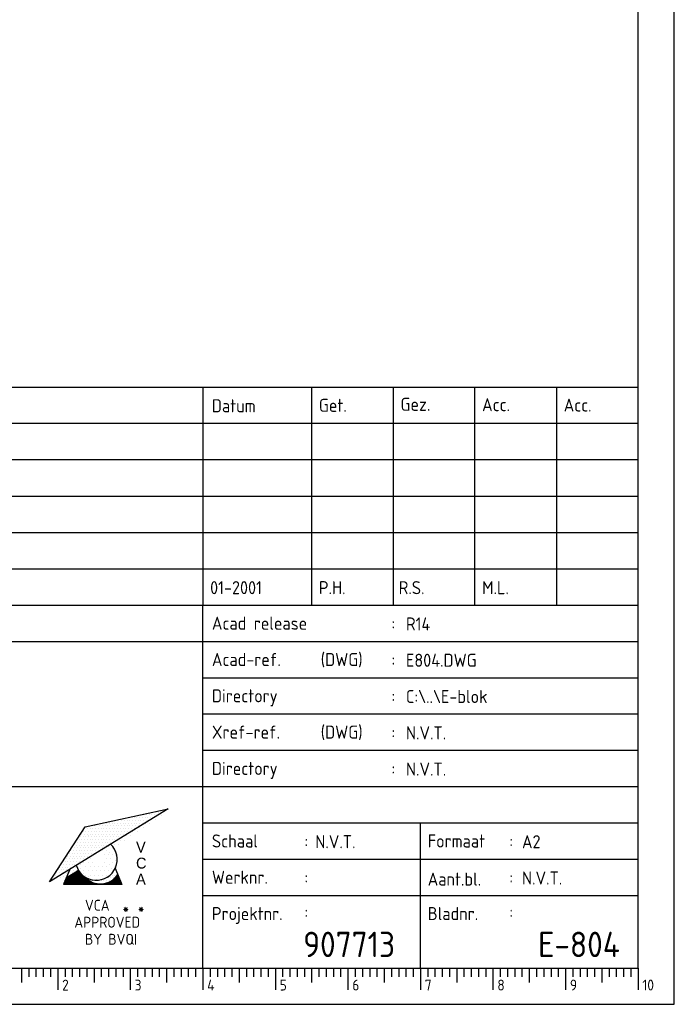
# Model space of a CAD drawing. Extents: x 0 to 841, y 0 to 594.
# Tile 5 of 6: x 751 to 841, y 0 to 136. Entities that reach past the tile are written whole.
import ezdxf
from ezdxf.enums import TextEntityAlignment as Align

# ---------------------------------------------------------------- set-up
doc = ezdxf.new("R2010")
doc.units = 0
doc.header["$LTSCALE"] = 25
doc.header["$MEASUREMENT"] = 0
doc.layers.get('0').update_dxf_attribs({"linetype": 'CONTINUOUS'})
doc.layers.add('E--L$2A-_KADER', color=7, linetype='CONTINUOUS')
doc.layers.add('E--L$4A-_STEMPEL', color=3, linetype='CONTINUOUS')
doc.styles.add('ISO', font='isocp.shx')
doc.styles.get("Standard").update_dxf_attribs({"font": 'isocp2.shx'})
doc.styles.add('UNIV', font='UNIV.SHX')

# ---------------------------------------------------------------- blocks, each defined once
blk = doc.blocks.new('*X1')
at = {"color": 0}
for p, q in [((100.78125, 134.0625), (100.78125, 134.0625)), ((101.71875, 134.0625), (101.71875, 134.0625)), ((102.1875, 135), (102.1875, 135)), ((103.125, 135), (103.125, 135)), ((103.59375, 135.9375), (103.59375, 135.9375)), ((104.53125, 135.9375), (104.53125, 135.9375)), ((97.96875, 132.1875), (97.96875, 132.1875)), ((98.90625, 132.1875), (98.90625, 132.1875)), ((99.375, 133.125), (99.375, 133.125)), ((100.3125, 133.125), (100.3125, 133.125)), ((95.15625, 130.3125), (95.15625, 130.3125)), ((96.09375, 130.3125), (96.09375, 130.3125)), ((96.5625, 131.25), (96.5625, 131.25)), ((97.5, 131.25), (97.5, 131.25)), ((93.75, 129.375), (93.75, 129.375)), ((94.6875, 129.375), (94.6875, 129.375)), ((82.96875, 122.8125), (82.96875, 122.8125)), ((81.5625, 121.875), (81.5625, 121.875))]:
    blk.add_line(p, q, dxfattribs=at)
blk = doc.blocks.new('*X3')
at = {"color": 0}
for p, q in [((97.8125, 120.625), (97.8125, 120.625)), ((98.125, 121.25), (98.125, 121.25)), ((98.4375, 121.875), (98.4375, 121.875)), ((98.75, 121.25), (98.75, 121.25)), ((99.0625, 121.875), (99.0625, 121.875)), ((99.375, 122.5), (99.375, 122.5)), ((99.6875, 121.875), (99.6875, 121.875))]:
    blk.add_line(p, q, dxfattribs=at)
blk = doc.blocks.new('*X2')
at = {"color": 0}
for p, q in [((107.8125, 120.625), (107.8125, 120.625)), ((108.125, 121.25), (108.125, 121.25)), ((108.4375, 121.875), (108.4375, 121.875)), ((108.4375, 120.625), (108.4375, 120.625)), ((108.75, 121.25), (108.75, 121.25)), ((101.875, 120), (101.875, 120)), ((102.8125, 119.375), (102.8125, 119.375)), ((103.4375, 119.375), (103.4375, 119.375)), ((104.0625, 119.375), (104.0625, 119.375)), ((104.375, 118.75), (104.375, 118.75)), ((104.6875, 119.375), (104.6875, 119.375)), ((105, 118.75), (105, 118.75)), ((105.3125, 119.375), (105.3125, 119.375)), ((105.625, 118.75), (105.625, 118.75)), ((105.9375, 119.375), (105.9375, 119.375)), ((106.5625, 119.375), (106.5625, 119.375)), ((106.875, 120), (106.875, 120)), ((107.1875, 119.375), (107.1875, 119.375)), ((107.5, 120), (107.5, 120)), ((108.125, 120), (108.125, 120))]:
    blk.add_line(p, q, dxfattribs=at)
blk = doc.blocks.new('*X4')
at = {"color": 0}
for p, q in [((65, 120.86), (65, 122.81)), ((65.25, 120.86), (65.25, 122.96)), ((65.5, 120.86), (65.5, 123.12)), ((65.75, 120.86), (65.75, 123.27)), ((66, 120.86), (66, 123.42)), ((66.25, 120.86), (66.25, 123.58)), ((66.5, 120.86), (66.5, 123.73)), ((66.75, 120.86), (66.75, 123.88)), ((67, 120.86), (67, 124.04)), ((67.25, 120.86), (67.25, 123.72)), ((67.5, 120.86), (67.5, 123.41)), ((67.75, 120.86), (67.75, 123.15)), ((68, 120.86), (68, 122.92)), ((75.75, 120.86), (75.75, 122.82)), ((76, 120.86), (76, 122.97)), ((63.75, 120.86), (63.75, 121.24)), ((64, 120.86), (64, 121.84)), ((64.25, 120.86), (64.25, 122.35)), ((64.5, 120.86), (64.5, 122.5)), ((64.75, 120.86), (64.75, 122.66)), ((68.25, 120.86), (68.25, 122.73)), ((68.5, 120.86), (68.5, 122.54)), ((68.75, 120.86), (68.75, 122.29)), ((69, 120.86), (69, 122.07)), ((69.25, 120.86), (69.25, 121.87)), ((69.5, 120.86), (69.5, 121.71)), ((69.75, 120.86), (69.75, 121.56)), ((70, 120.86), (70, 121.44)), ((70.25, 120.86), (70.25, 121.33)), ((70.5, 120.86), (70.5, 121.24)), ((70.75, 120.86), (70.75, 121.16)), ((71, 120.86), (71, 121.1)), ((71.25, 120.86), (71.25, 121.05)), ((71.5, 120.86), (71.5, 121.02)), ((71.75, 120.86), (71.75, 121)), ((72, 120.86), (72, 120.99)), ((72.25, 120.86), (72.25, 121)), ((72.5, 120.86), (72.5, 121.02)), ((72.75, 120.86), (72.75, 121.05)), ((73, 120.86), (73, 121.1)), ((73.25, 120.86), (73.25, 121.16)), ((73.5, 120.86), (73.5, 121.23)), ((73.75, 120.86), (73.75, 121.32)), ((74, 120.86), (74, 121.43)), ((74.25, 120.86), (74.25, 121.56)), ((74.5, 120.86), (74.5, 121.7)), ((74.75, 120.86), (74.75, 121.87)), ((75, 120.86), (75, 122.06)), ((75.25, 120.86), (75.25, 122.27)), ((75.5, 120.86), (75.5, 122.53)), ((76.25, 120.86), (76.25, 122.37)), ((76.5, 120.86), (76.5, 121.77)), ((76.75, 120.86), (76.75, 121.17))]:
    blk.add_line(p, q, dxfattribs=at)
blk = doc.blocks.new('STEMPEL')
at = {"layer": 'E--L$4A-_STEMPEL', "color": 3}
for p, q in [((-185, 85), (-5, 85)), ((-185, 55), (-5, 55)), ((-65, 5), (-65, 55)), ((-185, 30), (-5, 30)), ((-35, 5), (-35, 25))]:
    blk.add_line(p, q, dxfattribs=at)
at = {"layer": 'E--L$4A-_STEMPEL', "color": 2}
for p, q in [((-65, 85), (-65, 55)), ((-50, 85), (-50, 55)), ((-38.75, 85), (-38.75, 55)), ((-27.5, 55), (-27.5, 85)), ((-16.25, 85), (-16.25, 55)), ((-5, 80), (-185, 80)), ((-5, 75), (-185, 75)), ((-185, 70), (-5, 70)), ((-185, 65), (-5, 65)), ((-185, 60), (-5, 60)), ((-185, 50), (-5, 50)), ((-65, 45), (-5, 45)), ((-65, 40), (-5, 40)), ((-65, 35), (-5, 35)), ((-69.76, 26.93), (-86.15, 16.89)), ((-81.23, 24.47), (-69.76, 26.93)), ((-73.53, 26.11), (-73.53, 26.11)), ((-73.15, 26.11), (-73.15, 26.11)), ((-72.77, 26.11), (-72.77, 26.11)), ((-72.39, 26.11), (-72.39, 26.11)), ((-72.01, 26.11), (-72.01, 26.11)), ((-71.63, 26.11), (-71.63, 26.11)), ((-71.44, 26.49), (-71.44, 26.49)), ((-71.25, 26.11), (-71.25, 26.11)), ((-71.06, 26.49), (-71.06, 26.49)), ((-70.68, 26.49), (-70.68, 26.49)), ((-86.15, 16.89), (-81.23, 24.47)), ((-80.36, 24.59), (-80.36, 24.59)), ((-79.98, 24.59), (-79.98, 24.59)), ((-79.6, 24.59), (-79.6, 24.59)), ((-79.22, 24.59), (-79.22, 24.59)), ((-78.84, 24.59), (-78.84, 24.59)), ((-78.65, 24.97), (-78.65, 24.97)), ((-78.46, 24.59), (-78.46, 24.59)), ((-78.27, 24.97), (-78.27, 24.97)), ((-78.08, 24.59), (-78.08, 24.59)), ((-77.89, 24.97), (-77.89, 24.97)), ((-77.7, 24.59), (-77.7, 24.59)), ((-77.51, 24.97), (-77.51, 24.97)), ((-77.32, 24.59), (-77.32, 24.59)), ((-77.14, 24.97), (-77.14, 24.97)), ((-76.95, 25.35), (-76.95, 25.35)), ((-76.95, 24.59), (-76.95, 24.59)), ((-76.76, 24.97), (-76.76, 24.97)), ((-76.57, 25.35), (-76.57, 25.35)), ((-76.57, 24.59), (-76.57, 24.59)), ((-76.38, 24.97), (-76.38, 24.97)), ((-76.19, 25.35), (-76.19, 25.35)), ((-76.19, 24.59), (-76.19, 24.59)), ((-76, 24.97), (-76, 24.97)), ((-75.81, 25.35), (-75.81, 25.35)), ((-75.81, 24.59), (-75.81, 24.59)), ((-75.62, 24.97), (-75.62, 24.97)), ((-75.43, 25.35), (-75.43, 25.35)), ((-75.43, 24.59), (-75.43, 24.59)), ((-75.24, 25.73), (-75.24, 25.73)), ((-75.24, 24.97), (-75.24, 24.97)), ((-75.05, 25.35), (-75.05, 25.35)), ((-75.05, 24.59), (-75.05, 24.59)), ((-74.86, 25.73), (-74.86, 25.73)), ((-74.86, 24.97), (-74.86, 24.97)), ((-74.67, 25.35), (-74.67, 25.35)), ((-74.67, 24.59), (-74.67, 24.59)), ((-74.48, 25.73), (-74.48, 25.73)), ((-74.48, 24.97), (-74.48, 24.97)), ((-74.29, 25.35), (-74.29, 25.35)), ((-74.29, 24.59), (-74.29, 24.59)), ((-74.1, 25.73), (-74.1, 25.73)), ((-74.1, 24.97), (-74.1, 24.97)), ((-73.91, 25.35), (-73.91, 25.35)), ((-73.91, 24.59), (-73.91, 24.59)), ((-73.72, 25.73), (-73.72, 25.73)), ((-73.72, 24.97), (-73.72, 24.97)), ((-73.53, 25.35), (-73.53, 25.35)), ((-73.34, 25.73), (-73.34, 25.73)), ((-73.34, 24.97), (-73.34, 24.97)), ((-73.15, 25.35), (-73.15, 25.35)), ((-72.96, 25.73), (-72.96, 25.73)), ((-72.77, 25.35), (-72.77, 25.35)), ((-72.58, 25.73), (-72.58, 25.73)), ((-72.39, 25.35), (-72.39, 25.35)), ((-72.2, 25.73), (-72.2, 25.73)), ((-71.82, 25.73), (-71.82, 25.73)), ((-65, 25), (-5, 25)), ((-81.88, 23.07), (-81.88, 23.07)), ((-81.69, 23.45), (-81.69, 23.45)), ((-81.5, 23.83), (-81.5, 23.83)), ((-81.5, 23.07), (-81.5, 23.07)), ((-81.31, 24.21), (-81.31, 24.21)), ((-81.31, 23.45), (-81.31, 23.45)), ((-81.12, 23.83), (-81.12, 23.83)), ((-81.12, 23.07), (-81.12, 23.07)), ((-80.93, 24.21), (-80.93, 24.21)), ((-80.93, 23.45), (-80.93, 23.45)), ((-80.79, 23.29), (-80.79, 23.29)), ((-80.74, 23.83), (-80.74, 23.83)), ((-80.74, 23.07), (-80.74, 23.07)), ((-80.55, 24.21), (-80.55, 24.21)), ((-80.55, 23.45), (-80.55, 23.45)), ((-80.36, 23.83), (-80.36, 23.83)), ((-80.36, 23.07), (-80.36, 23.07)), ((-80.17, 24.21), (-80.17, 24.21)), ((-80.17, 23.45), (-80.17, 23.45)), ((-79.98, 23.83), (-79.98, 23.83)), ((-79.98, 23.07), (-79.98, 23.07)), ((-79.79, 24.21), (-79.79, 24.21)), ((-79.79, 23.45), (-79.79, 23.45)), ((-79.6, 23.83), (-79.6, 23.83)), ((-79.6, 23.07), (-79.6, 23.07)), ((-79.41, 24.21), (-79.41, 24.21)), ((-79.41, 23.45), (-79.41, 23.45)), ((-79.22, 23.83), (-79.22, 23.83)), ((-79.22, 23.07), (-79.22, 23.07)), ((-79.03, 24.21), (-79.03, 24.21)), ((-79.03, 23.45), (-79.03, 23.45)), ((-78.84, 23.83), (-78.84, 23.83)), ((-78.84, 23.07), (-78.84, 23.07)), ((-78.65, 24.21), (-78.65, 24.21)), ((-78.65, 23.45), (-78.65, 23.45)), ((-78.46, 23.83), (-78.46, 23.83)), ((-78.46, 23.07), (-78.46, 23.07)), ((-78.27, 24.21), (-78.27, 24.21)), ((-78.27, 23.45), (-78.27, 23.45)), ((-78.08, 23.83), (-78.08, 23.83)), ((-78.08, 23.07), (-78.08, 23.07)), ((-77.89, 24.21), (-77.89, 24.21)), ((-77.89, 23.45), (-77.89, 23.45)), ((-77.7, 23.83), (-77.7, 23.83)), ((-77.7, 23.07), (-77.7, 23.07)), ((-77.51, 24.21), (-77.51, 24.21)), ((-77.51, 23.45), (-77.51, 23.45)), ((-77.32, 23.83), (-77.32, 23.83)), ((-77.32, 23.07), (-77.32, 23.07)), ((-77.14, 24.21), (-77.14, 24.21)), ((-77.14, 23.45), (-77.14, 23.45)), ((-76.95, 23.83), (-76.95, 23.83)), ((-76.95, 23.07), (-76.95, 23.07)), ((-76.76, 24.21), (-76.76, 24.21)), ((-76.76, 23.45), (-76.76, 23.45)), ((-76.57, 23.83), (-76.57, 23.83)), ((-76.57, 23.07), (-76.57, 23.07)), ((-76.38, 24.21), (-76.38, 24.21)), ((-76.38, 23.45), (-76.38, 23.45)), ((-76.19, 23.83), (-76.19, 23.83)), ((-76.19, 23.07), (-76.19, 23.07)), ((-76, 24.21), (-76, 24.21)), ((-76, 23.45), (-76, 23.45)), ((-75.81, 23.83), (-75.81, 23.83)), ((-75.62, 24.21), (-75.62, 24.21)), ((-75.62, 23.45), (-75.62, 23.45)), ((-75.43, 23.83), (-75.43, 23.83)), ((-75.24, 24.21), (-75.24, 24.21)), ((-75.05, 23.83), (-75.05, 23.83)), ((-74.86, 24.21), (-74.86, 24.21)), ((-74.48, 24.21), (-74.48, 24.21)), ((-82.83, 21.94), (-82.83, 21.94)), ((-82.45, 21.94), (-82.45, 21.94)), ((-82.26, 22.32), (-82.26, 22.32)), ((-82.07, 22.69), (-82.07, 22.69)), ((-82.07, 21.94), (-82.07, 21.94)), ((-81.88, 22.32), (-81.88, 22.32)), ((-81.69, 22.69), (-81.69, 22.69)), ((-81.69, 21.94), (-81.69, 21.94)), ((-81.5, 22.32), (-81.5, 22.32)), ((-81.31, 22.69), (-81.31, 22.69)), ((-81.31, 21.94), (-81.31, 21.94)), ((-81.12, 22.32), (-81.12, 22.32)), ((-80.93, 22.69), (-80.93, 22.69)), ((-80.93, 21.94), (-80.93, 21.94)), ((-80.74, 22.32), (-80.74, 22.32)), ((-80.55, 22.69), (-80.55, 22.69)), ((-80.55, 21.94), (-80.55, 21.94)), ((-80.36, 22.32), (-80.36, 22.32)), ((-80.17, 22.69), (-80.17, 22.69)), ((-80.17, 21.94), (-80.17, 21.94)), ((-79.98, 22.32), (-79.98, 22.32)), ((-79.79, 22.69), (-79.79, 22.69)), ((-79.79, 21.94), (-79.79, 21.94)), ((-79.6, 22.32), (-79.6, 22.32)), ((-79.41, 22.69), (-79.41, 22.69)), ((-79.41, 21.94), (-79.41, 21.94)), ((-79.22, 22.32), (-79.22, 22.32)), ((-79.03, 22.69), (-79.03, 22.69)), ((-79.03, 21.94), (-79.03, 21.94)), ((-78.84, 22.32), (-78.84, 22.32)), ((-78.65, 22.69), (-78.65, 22.69)), ((-78.65, 21.94), (-78.65, 21.94)), ((-78.46, 22.32), (-78.46, 22.32)), ((-78.27, 22.69), (-78.27, 22.69)), ((-78.27, 21.94), (-78.27, 21.94)), ((-78.08, 22.32), (-78.08, 22.32)), ((-77.98, 21.8), (-77.98, 21.8)), ((-77.89, 22.69), (-77.89, 22.69)), ((-77.7, 22.32), (-77.7, 22.32)), ((-77.51, 22.69), (-77.51, 22.69)), ((-77.32, 22.32), (-77.32, 22.32)), ((-77.14, 22.69), (-77.14, 22.69)), ((-76.76, 22.69), (-76.76, 22.69)), ((-83.59, 20.42), (-83.59, 20.42)), ((-83.4, 20.8), (-83.4, 20.8)), ((-83.21, 21.18), (-83.21, 21.18)), ((-83.21, 20.42), (-83.21, 20.42)), ((-83.02, 21.56), (-83.02, 21.56)), ((-83.02, 20.8), (-83.02, 20.8)), ((-82.83, 21.18), (-82.83, 21.18)), ((-82.83, 20.42), (-82.83, 20.42)), ((-82.64, 21.56), (-82.64, 21.56)), ((-82.64, 20.8), (-82.64, 20.8)), ((-82.45, 21.18), (-82.45, 21.18)), ((-82.45, 20.42), (-82.45, 20.42)), ((-82.26, 21.56), (-82.26, 21.56)), ((-82.26, 20.8), (-82.26, 20.8)), ((-82.07, 21.18), (-82.07, 21.18)), ((-82.07, 20.42), (-82.07, 20.42)), ((-81.88, 21.56), (-81.88, 21.56)), ((-81.88, 20.8), (-81.88, 20.8)), ((-81.69, 21.18), (-81.69, 21.18)), ((-81.69, 20.42), (-81.69, 20.42)), ((-81.5, 21.56), (-81.5, 21.56)), ((-81.5, 20.8), (-81.5, 20.8)), ((-81.31, 21.18), (-81.31, 21.18)), ((-81.31, 20.42), (-81.31, 20.42)), ((-81.12, 21.56), (-81.12, 21.56)), ((-81.12, 20.8), (-81.12, 20.8)), ((-80.93, 21.18), (-80.93, 21.18)), ((-80.93, 20.42), (-80.93, 20.42)), ((-80.74, 21.56), (-80.74, 21.56)), ((-80.74, 20.8), (-80.74, 20.8)), ((-80.55, 21.18), (-80.55, 21.18)), ((-80.55, 20.42), (-80.55, 20.42)), ((-80.36, 21.56), (-80.36, 21.56)), ((-80.36, 20.8), (-80.36, 20.8)), ((-80.17, 21.18), (-80.17, 21.18)), ((-79.98, 21.56), (-79.98, 21.56)), ((-79.98, 20.8), (-79.98, 20.8)), ((-79.79, 21.18), (-79.79, 21.18)), ((-79.6, 21.56), (-79.6, 21.56)), ((-79.41, 21.18), (-79.41, 21.18)), ((-79.22, 21.56), (-79.22, 21.56)), ((-78.84, 21.56), (-78.84, 21.56)), ((-78.84, 21.23), (-78.84, 21.23)), ((-78.55, 20.66), (-78.55, 20.66)), ((-78.27, 21.23), (-78.27, 21.23)), ((-77.98, 20.66), (-77.98, 20.66)), ((-77.8, 20.92), (-77.8, 20.92)), ((-77.45, 21.5), (-77.45, 21.5)), ((-77.42, 20.66), (-77.42, 20.66)), ((-77.19, 21), (-77.19, 21)), ((-77.13, 21.23), (-77.13, 21.23)), ((-77.01, 20.49), (-77.01, 20.49)), ((-84.54, 19.28), (-84.54, 19.28)), ((-84.35, 19.66), (-84.35, 19.66)), ((-84.16, 19.28), (-84.16, 19.28)), ((-83.97, 19.66), (-83.97, 19.66)), ((-83.78, 20.04), (-83.78, 20.04)), ((-83.78, 19.28), (-83.78, 19.28)), ((-83.59, 19.66), (-83.59, 19.66)), ((-83.4, 20.04), (-83.4, 20.04)), ((-83.4, 19.28), (-83.4, 19.28)), ((-83.21, 19.66), (-83.21, 19.66)), ((-83.02, 20.04), (-83.02, 20.04)), ((-83.02, 19.28), (-83.02, 19.28)), ((-82.83, 19.66), (-82.83, 19.66)), ((-82.64, 20.04), (-82.64, 20.04)), ((-82.64, 19.28), (-82.64, 19.28)), ((-82.45, 19.66), (-82.45, 19.66)), ((-82.26, 20.04), (-82.26, 20.04)), ((-82.26, 19.28), (-82.26, 19.28)), ((-82.07, 19.66), (-82.07, 19.66)), ((-81.88, 20.04), (-81.88, 20.04)), ((-81.84, 19.29), (-81.84, 19.29)), ((-81.69, 19.66), (-81.69, 19.66)), ((-81.5, 20.04), (-81.5, 20.04)), ((-81.4, 19.52), (-81.4, 19.52)), ((-81.12, 20.04), (-81.12, 20.04)), ((-80.83, 19.52), (-80.83, 19.52)), ((-80.55, 20.09), (-80.55, 20.09)), ((-80.26, 19.52), (-80.26, 19.52)), ((-78.55, 19.52), (-78.55, 19.52)), ((-78.27, 20.09), (-78.27, 20.09)), ((-77.9, 19.21), (-77.9, 19.21)), ((-77.7, 20.09), (-77.7, 20.09)), ((-77.42, 19.52), (-77.42, 19.52)), ((-77.03, 19.81), (-77.03, 19.81)), ((-65, 20), (-5, 20)), ((-85.3, 17.76), (-85.3, 17.76)), ((-85.11, 18.14), (-85.11, 18.14)), ((-84.92, 18.52), (-84.92, 18.52)), ((-84.92, 17.76), (-84.92, 17.76)), ((-84.73, 18.9), (-84.73, 18.9)), ((-84.73, 18.14), (-84.73, 18.14)), ((-84.54, 18.52), (-84.54, 18.52)), ((-84.35, 18.9), (-84.35, 18.9)), ((-84.35, 18.14), (-84.35, 18.14)), ((-83.35, 18.61), (-84.23, 16.51)), ((-84.16, 18.52), (-84.16, 18.52)), ((-83.97, 18.9), (-83.97, 18.9)), ((-82.14, 18.45), (-83.86, 17.39)), ((-83.78, 18.52), (-83.78, 18.52)), ((-83.59, 18.9), (-83.59, 18.9)), ((-83.21, 18.9), (-83.21, 18.9)), ((-82.26, 18.95), (-82.26, 18.95)), ((-81.97, 18.38), (-81.97, 18.38)), ((-81.84, 18.68), (-81.84, 18.68)), ((-81.5, 18.02), (-81.5, 18.02)), ((-81.4, 18.38), (-81.4, 18.38)), ((-81.12, 18.95), (-81.12, 18.95)), ((-81.12, 17.81), (-81.12, 17.81)), ((-80.83, 18.38), (-80.83, 18.38)), ((-80.55, 18.95), (-80.55, 18.95)), ((-80.55, 17.81), (-80.55, 17.81)), ((-80.26, 18.38), (-80.26, 18.38)), ((-79.98, 18.95), (-79.98, 18.95)), ((-79.98, 17.81), (-79.98, 17.81)), ((-79.69, 18.38), (-79.69, 18.38)), ((-79.41, 18.95), (-79.41, 18.95)), ((-79.41, 17.81), (-79.41, 17.81)), ((-79.12, 18.38), (-79.12, 18.38)), ((-78.84, 18.95), (-78.84, 18.95)), ((-78.84, 17.81), (-78.84, 17.81)), ((-78.55, 18.38), (-78.55, 18.38)), ((-78.27, 18.95), (-78.27, 18.95)), ((-78.27, 17.81), (-78.27, 17.81)), ((-77.98, 18.38), (-77.98, 18.38)), ((-77.55, 18.66), (-77.55, 18.66)), ((-77.42, 18.38), (-77.42, 18.38)), ((-77.13, 18.95), (-77.13, 18.95)), ((-77.09, 18.74), (-76.16, 16.51)), ((-86.06, 17), (-86.06, 17)), ((-85.49, 17.38), (-85.49, 17.38)), ((-76.16, 16.51), (-84.23, 16.51)), ((-84.14, 17.54), (-84.14, 17.54)), ((-80.75, 17.55), (-80.75, 17.55)), ((-80.26, 17.24), (-80.26, 17.24)), ((-79.69, 17.24), (-79.69, 17.24)), ((-79.12, 17.24), (-79.12, 17.24)), ((-65, 15), (-5, 15))]:
    blk.add_line(p, q, dxfattribs=at)
for centre, start, end in [((-79.69, 19.97), 196.3798, 46.6202), ((-79.12, 19.47), 221.695, 326.1466)]:
    blk.add_arc(centre, 2.88, start, end, dxfattribs=at)
at = {"layer": 'E--L$4A-_STEMPEL', "color": 2, "xscale": 0.6075, "yscale": 0.6075, "zscale": 0.6075}
for name, p in [('*X1', (-134.15, -56.54)), ('*X4', (-122.86, -56.92)), ('*X3', (-142.99, -55.55)), ('*X2', (-142.99, -55.49))]:
    blk.add_blockref(name, p, dxfattribs=at)
at = {"layer": 'E--L$4A-_STEMPEL', "color": 2}
for s, height, style, p in [('Datum', 1.8, 'ISO', (-63.76, 81.56)), ('Get.', 1.8, 'ISO', (-49, 81.62)), ('Gez.', 1.8, 'ISO', (-37.75, 81.76)), ('Acc.', 1.8, 'ISO', (-26.5, 81.71)), ('Acc.', 1.8, 'ISO', (-15.25, 81.66)), ('Acad release ', 1.8, 'ISO', (-63.75, 51.6)), (':', 1.8, 'ISO', (-39, 51.6)), ('Acad-ref. ', 1.8, 'ISO', (-63.75, 46.6)), ('(DWG)', 1.8, 'ISO', (-48.75, 46.6)), (':', 1.8, 'ISO', (-39, 46.6)), ('Directory', 1.8, 'ISO', (-63.75, 41.6)), (':', 1.8, 'ISO', (-39, 41.6)), ('Xref-ref.', 1.8, 'ISO', (-63.75, 36.6)), ('(DWG)', 1.8, 'ISO', (-48.75, 36.6)), (':', 1.8, 'ISO', (-39, 36.6)), ('Directory', 1.8, 'ISO', (-63.75, 31.6)), (':', 1.8, 'ISO', (-39, 31.6)), ('Schaal', 1.8, 'ISO', (-63.75, 21.6)), ('Formaat', 1.8, 'ISO', (-34, 21.6)), ('V', 1.5, 'UNIV', (-74.21, 20.91)), (':', 1.8, 'ISO', (-51, 21.6)), (':', 1.8, 'ISO', (-22.75, 21.6)), ('C', 1.5, 'UNIV', (-74.21, 18.7)), ('A', 1.5, 'UNIV', (-74.21, 16.49)), ('Werknr.', 1.8, 'ISO', (-63.75, 16.6)), (':', 1.8, 'ISO', (-51, 16.6)), ('Aant.bl.', 1.8, 'ISO', (-34, 16.35)), (':', 1.8, 'ISO', (-22.75, 16.6)), ('Projektnr.', 1.8, 'ISO', (-63.75, 11.6)), (':', 1.8, 'ISO', (-51, 11.85)), ('Bladnr.', 1.8, 'ISO', (-34, 11.6)), (':', 1.8, 'ISO', (-22.75, 11.85))]:
    blk.add_text(s, height=height, dxfattribs=dict(at, style=style)).set_placement(p)
at = {"layer": 'E--L$4A-_STEMPEL', "color": 1, "style": 'ISO'}
for s, height, p in [('VCA', 1.5, (-81.25, 12.9)), ('+', 1.46, (-76.07, 12.5)), ('*', 1.46, (-76.07, 12.5)), ('+', 1.46, (-73.96, 12.5)), ('*', 1.46, (-73.96, 12.5)), ('APPROVED', 1.5, (-82.71, 10.56)), ('BY BVQI', 1.5, (-81.25, 8.21))]:
    blk.add_text(s, height=height, dxfattribs=at).set_placement(p)
at = {"layer": 'E--L$4A-_STEMPEL', "color": 2, "style": 'ISO'}
for tag, p in [('REVISIELETTER', (-183.5, 76.5)), ('OMSCHRIJVING', (-177.5, 76.5)), ('DATUM-GETEKEND', (-64, 76.5)), ('GETEKEND-DOOR', (-49, 76.5)), ('GEZIEN-DOOR', (-38, 76.5)), ('ACC-DOOR', (-26.5, 76.5)), ('ACC-DOOR', (-15.5, 76.5)), ('REVISIELETTER', (-183.5, 71.5)), ('OMSCHRIJVING', (-177.5, 71.5)), ('DATUM-GETEKEND', (-64, 71.5)), ('GETEKEND-DOOR', (-49, 71.5)), ('GEZIEN-DOOR', (-38, 71.5)), ('ACC-DOOR', (-26.5, 71.5)), ('ACC-DOOR', (-15.5, 71.5)), ('REVISIELETTER', (-183.5, 66.5)), ('OMSCHRIJVING', (-177.5, 66.5)), ('DATUM-GETEKEND', (-64, 66.5)), ('GETEKEND-DOOR', (-49, 66.5)), ('GEZIEN-DOOR', (-38, 66.5)), ('ACC-DOOR', (-27, 66.5)), ('ACC-DOOR', (-15.5, 66.5)), ('REVISIELETTER', (-183.5, 61.5)), ('OMSCHRIJVING', (-177.5, 61.5)), ('DATUM-GETEKEND', (-64, 61.5)), ('GETEKEND-DOOR', (-49, 61.5)), ('GEZIEN-DOOR', (-38, 61.5)), ('ACC-DOOR', (-27, 61.5)), ('ACC-DOOR', (-15.5, 61.5)), ('OMSCHRIJVING-O', (-177.5, 56.5)), ('DATUM-GETEKEND', (-64, 56.5)), ('GETEKEND-DOOR', (-49, 56.5)), ('GEZIEN-DOOR', (-38, 56.5)), ('ACC-DOOR', (-26.5, 56.5)), ('ACC-DOOR', (-15.5, 56.5)), ('OMSCHRIJVING', (-162, 51.5)), ('ACAD-RELEASE', (-37, 51.5)), ('ACAD-REF', (-37, 46.5)), ('ACAD-DIR', (-37, 41.5)), ('X-REF', (-37, 36.5)), ('XREF-DIR', (-37, 31.5)), ('SCHAAL', (-49.5, 21.5)), ('FORMAAT', (-21, 21.5)), ('WERKNUMMER', (-49.5, 16.5)), ('AANTAL-BLADEN', (-21, 16.5))]:
    blk.add_attdef(tag, p, '', height=1.8, dxfattribs=at)
at = {"layer": 'E--L$4A-_STEMPEL', "style": 'ISO'}
for tag, p in [('OPMERKING-1', (-184, 44)), ('OPMERKING-2', (-184, 38)), ('OPMERKING-3', (-184, 32))]:
    blk.add_attdef(tag, p, '', height=3.5, dxfattribs=at)
for tag, p in [('PROJEKT-NUMMER', (-38.5, 6.5)), ('BLAD-NUMMER', (-7.5, 6.5))]:
    blk.add_attdef(tag, text='', height=3.5, dxfattribs=at).set_placement(p, align=Align.RIGHT)
blk = doc.blocks.new('A1')
at = {"layer": 'E--L$2A-_KADER', "color": 2}
for p, q in [((841, 0), (841, 594)), ((0, 0), (841, 0))]:
    blk.add_line(p, q, dxfattribs=at)
at = {"layer": 'E--L$2A-_KADER', "color": 4}
for p, q in [((836, 5), (836, 589)), ((25, 5), (836, 5))]:
    blk.add_line(p, q, dxfattribs=at)
at = {"layer": 'E--L$2A-_KADER', "color": 2}
for points in [[(751, 5), (751, 3)], [(752, 5), (752, 3.8)], [(753, 5), (753, 3.8)], [(754, 5), (754, 3.8)], [(755, 5), (755, 3.8)], [(756, 5), (756, 2)], [(757, 5), (757, 3.8)], [(758, 5), (758, 3.8)], [(759, 5), (759, 3.8)], [(760, 5), (760, 3.8)], [(761, 5), (761, 3)], [(762, 5), (762, 3.8)], [(763, 5), (763, 3.8)], [(764, 5), (764, 3.8)], [(765, 5), (765, 3.8)], [(766, 5), (766, 2)], [(767, 5), (767, 3.8)], [(768, 5), (768, 3.8)], [(769, 5), (769, 3.8)], [(770, 5), (770, 3.8)], [(771, 5), (771, 3)], [(772, 5), (772, 3.8)], [(773, 5), (773, 3.8)], [(774, 5), (774, 3.8)], [(775, 5), (775, 3.8)], [(776, 5), (776, 2)], [(777, 5), (777, 3.8)], [(778, 5), (778, 3.8)], [(779, 5), (779, 3.8)], [(780, 5), (780, 3.8)], [(781, 5), (781, 3)], [(782, 5), (782, 3.8)], [(783, 5), (783, 3.8)], [(784, 5), (784, 3.8)], [(785, 5), (785, 3.8)], [(786, 5), (786, 2)], [(787, 5), (787, 3.8)], [(788, 5), (788, 3.8)], [(789, 5), (789, 3.8)], [(790, 5), (790, 3.8)], [(791, 5), (791, 3)], [(792, 5), (792, 3.8)], [(793, 5), (793, 3.8)], [(794, 5), (794, 3.8)], [(795, 5), (795, 3.8)], [(796, 5), (796, 2)], [(797, 5), (797, 3.8)], [(798, 5), (798, 3.8)], [(799, 5), (799, 3.8)], [(800, 5), (800, 3.8)], [(801, 5), (801, 3)], [(802, 5), (802, 3.8)], [(803, 5), (803, 3.8)], [(804, 5), (804, 3.8)], [(805, 5), (805, 3.8)], [(806, 5), (806, 2)], [(807, 5), (807, 3.8)], [(808, 5), (808, 3.8)], [(809, 5), (809, 3.8)], [(810, 5), (810, 3.8)], [(811, 5), (811, 3)], [(812, 5), (812, 3.8)], [(813, 5), (813, 3.8)], [(814, 5), (814, 3.8)], [(815, 5), (815, 3.8)], [(816, 5), (816, 2)], [(817, 5), (817, 3.8)], [(818, 5), (818, 3.8)], [(819, 5), (819, 3.8)], [(820, 5), (820, 3.8)], [(821, 5), (821, 3)], [(822, 5), (822, 3.8)], [(823, 5), (823, 3.8)], [(824, 5), (824, 3.8)], [(825, 5), (825, 3.8)], [(826, 5), (826, 2)], [(827, 5), (827, 3.8)], [(828, 5), (828, 3.8)], [(829, 5), (829, 3.8)], [(830, 5), (830, 3.8)], [(831, 5), (831, 3)], [(832, 5), (832, 3.8)], [(833, 5), (833, 3.8)], [(834, 5), (834, 3.8)], [(835, 5), (835, 3.8)], [(836, 5), (836, 2)]]:
    blk.add_lwpolyline(points, dxfattribs=at)
for s, p in [('2', (756.6, 1.9)), ('3', (766.6, 1.9)), ('4', (776.6, 1.9)), ('5', (786.6, 1.9)), ('6', (796.6, 1.9)), ('7', (806.6, 1.9)), ('8', (816.6, 1.9)), ('9', (826.6, 1.9)), ('10', (836.6, 1.9))]:
    blk.add_text(s, height=1.5, dxfattribs=at).set_placement(p)

msp = doc.modelspace()

# ---------------------------------------------------------------- block references
msp.add_blockref('A1', (0, 0))
ref = msp.add_blockref('STEMPEL', (841, 0))
ref.add_attrib('PROJEKT-NUMMER', '907713', dxfattribs={"layer": 'E--L$4A-_STEMPEL', "height": 3.5, "style": 'ISO'}).set_placement((802.5, 6.5), align=Align.RIGHT)
ref.add_attrib('FORMAAT', 'A2', (820, 21.5), dxfattribs={"layer": 'E--L$4A-_STEMPEL', "color": 2, "height": 1.8, "style": 'ISO'})
ref.add_attrib('SCHAAL', 'N.V.T.', (791.5, 21.5), dxfattribs={"layer": 'E--L$4A-_STEMPEL', "color": 2, "height": 1.8, "style": 'ISO'})
ref.add_attrib('AANTAL-BLADEN', 'N.V.T.', (820, 16.5), dxfattribs={"layer": 'E--L$4A-_STEMPEL', "color": 2, "height": 1.8, "style": 'ISO'})
ref.add_attrib('BLAD-NUMMER', 'E-804', dxfattribs={"layer": 'E--L$4A-_STEMPEL', "height": 3.5, "style": 'ISO'}).set_placement((833.5, 6.5), align=Align.RIGHT)
ref.add_attrib('ACAD-RELEASE', 'R14', (804, 51.5), dxfattribs={"layer": 'E--L$4A-_STEMPEL', "color": 2, "height": 1.8, "style": 'ISO'})
ref.add_attrib('ACAD-REF', 'E804.DWG', (804, 46.5), dxfattribs={"layer": 'E--L$4A-_STEMPEL', "color": 2, "height": 1.8, "style": 'ISO'})
ref.add_attrib('ACAD-DIR', 'C:\\..\\E-blok', (804, 41.5), dxfattribs={"layer": 'E--L$4A-_STEMPEL', "color": 2, "height": 1.8, "style": 'ISO'})
ref.add_attrib('X-REF', 'N.V.T.', (804, 36.5), dxfattribs={"layer": 'E--L$4A-_STEMPEL', "color": 2, "height": 1.8, "style": 'ISO'})
ref.add_attrib('XREF-DIR', 'N.V.T.', (804, 31.5), dxfattribs={"layer": 'E--L$4A-_STEMPEL', "color": 2, "height": 1.8, "style": 'ISO'})
ref.add_attrib('GETEKEND-DOOR', 'P.H.', (792, 56.5), dxfattribs={"layer": 'E--L$4A-_STEMPEL', "color": 2, "height": 1.8, "style": 'ISO'})
ref.add_attrib('DATUM-GETEKEND', '01-2001', (777, 56.5), dxfattribs={"layer": 'E--L$4A-_STEMPEL', "color": 2, "height": 1.8, "style": 'ISO'})
ref.add_attrib('GEZIEN-DOOR', 'R.S.', (803, 56.5), dxfattribs={"layer": 'E--L$4A-_STEMPEL', "color": 2, "height": 1.8, "style": 'ISO'})
ref.add_attrib('ACC-DOOR', 'M.L.', (814.5, 56.5), dxfattribs={"layer": 'E--L$4A-_STEMPEL', "color": 2, "height": 1.8, "style": 'ISO'})

doc.saveas('drawing.dxf')
